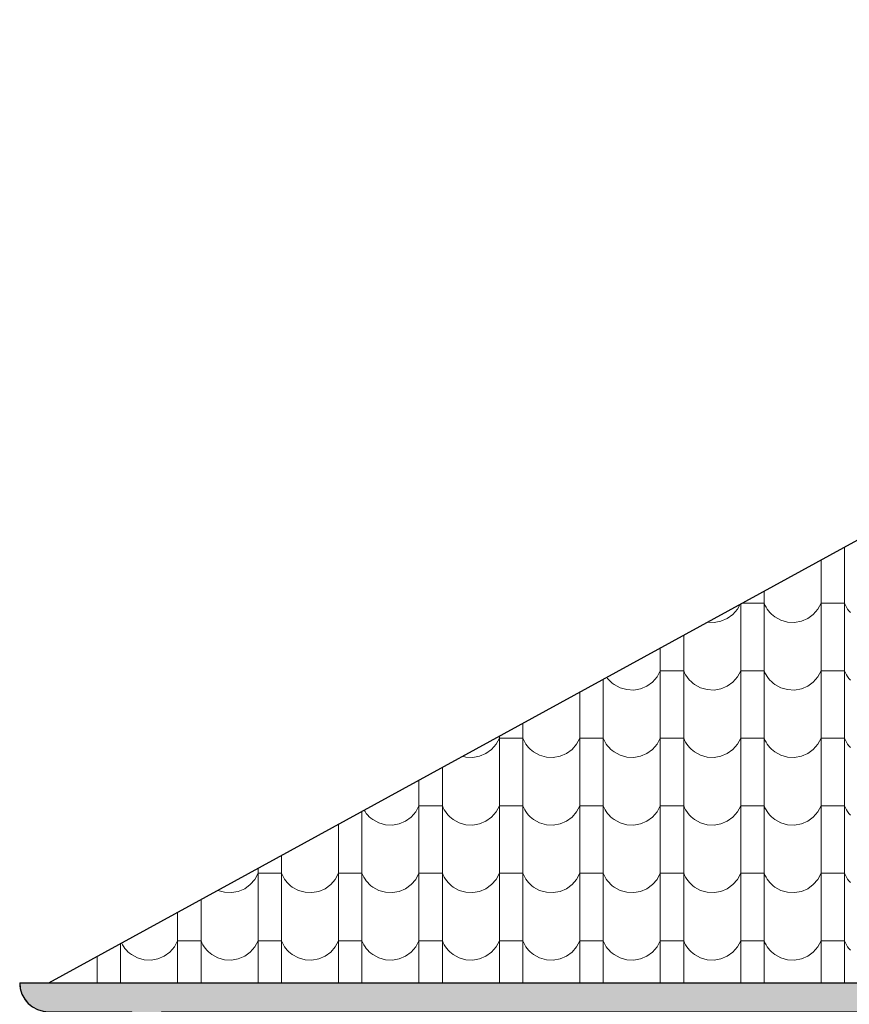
# Model space of a CAD drawing. Header units: millimetres. Extents: x -61343 to 9939, y -6894 to 7453.
# Tile 97 of 255: x -8280 to -7939, y -5471 to -5067. Entities that reach past the tile are written whole.
import ezdxf

# ---------------------------------------------------------------- set-up
doc = ezdxf.new("R2010")
doc.units = ezdxf.units.MM
doc.header["$MEASUREMENT"] = 0
doc.layers.add('810-G Ogólne', color=7, linetype='Continuous')
doc.layers.add('990-D Import IFC', color=7, linetype='Continuous')

# ---------------------------------------------------------------- blocks, each defined once
blk = doc.blocks.new('*X1830', base_point=(515069.4, 47309.9))
at = {"layer": '990-D Import IFC', "color": 251, "linetype": 'Continuous', "lineweight": 13, "true_color": 0x6a6a6a}
for p, q in [((521387.5, -40653.9), (521387.5, -40776.1)), ((521291.4, -40706.5), (521291.4, -40776.1)), ((521291.4, -40776.1), (521291.4, -41053.1)), ((521387.5, -40776.1), (521387.5, -41053.1)), ((521057.5, -40834.6), (521057.5, -41053.1)), ((520929.4, -40930.7), (520948.1, -40909.2)), ((520948.1, -40909.2), (520959.1, -40888.4)), ((520961.4, -40887.2), (520961.4, -41053.1)), ((521009.4, -40884.2), (520966.9, -40884.2)), ((521057.5, -40884.2), (521009.4, -40884.2)), ((521057.5, -40884.2), (521061.1, -40892.5)), ((521061.1, -40892.5), (521065.4, -40900.6)), ((521065.4, -40900.6), (521070.2, -40908.3)), ((521070.2, -40908.3), (521075.5, -40915.7)), ((521259.4, -40930.7), (521278.1, -40909.2)), ((521278.1, -40909.2), (521291.4, -40884.2)), ((521339.4, -40884.2), (521291.4, -40884.2)), ((521387.5, -40884.2), (521339.4, -40884.2)), ((521387.5, -40884.2), (521391.1, -40892.5)), ((521391.1, -40892.5), (521395.4, -40900.6)), ((521395.4, -40900.6), (521400.2, -40908.3)), ((521400.2, -40908.3), (521405.5, -40915.7)), ((520880.4, -40958.5), (520906.5, -40947.4)), ((520906.5, -40947.4), (520929.4, -40930.7)), ((521075.5, -40915.7), (521081.4, -40922.6)), ((521081.4, -40922.6), (521087.8, -40929.1)), ((521087.8, -40929.1), (521094.6, -40935.2)), ((521094.6, -40935.2), (521101.9, -40940.7)), ((521101.9, -40940.7), (521126.7, -40954.4)), ((521210.4, -40958.5), (521236.5, -40947.4)), ((521236.5, -40947.4), (521259.4, -40930.7)), ((521405.5, -40915.7), (521411.4, -40922.6)), ((520824.6, -40962.1), (520852.4, -40963.5)), ((520852.4, -40963.5), (520880.4, -40958.5)), ((521126.7, -40954.4), (521154.1, -40962.1)), ((521154.1, -40962.1), (521182.4, -40963.5)), ((521182.4, -40963.5), (521210.4, -40958.5)), ((520727.5, -41015.3), (520727.5, -41053.1)), ((520631.4, -41067.9), (520631.4, -41330.1)), ((520727.5, -41053.1), (520727.5, -41330.1)), ((520961.4, -41053.1), (520961.4, -41330.1)), ((521057.5, -41053.1), (521057.5, -41330.1)), ((521291.4, -41053.1), (521291.4, -41330.1)), ((521387.5, -41053.1), (521387.5, -41330.1)), ((520412.1, -41187.9), (520415.5, -41192.7)), ((520415.5, -41192.7), (520421.4, -41199.6)), ((520599.4, -41207.7), (520618.1, -41186.2)), ((520618.1, -41186.2), (520631.4, -41161.2)), ((520679.4, -41161.2), (520631.4, -41161.2)), ((520727.5, -41161.2), (520679.4, -41161.2)), ((520727.5, -41161.2), (520731.1, -41169.5)), ((520731.1, -41169.5), (520735.4, -41177.6)), ((520735.4, -41177.6), (520740.2, -41185.3)), ((520740.2, -41185.3), (520745.5, -41192.7)), ((520745.5, -41192.7), (520751.4, -41199.6)), ((520929.4, -41207.7), (520948.1, -41186.2)), ((520948.1, -41186.2), (520961.4, -41161.2)), ((521009.4, -41161.2), (520961.4, -41161.2)), ((521057.5, -41161.2), (521009.4, -41161.2)), ((521057.5, -41161.2), (521061.1, -41169.5)), ((521061.1, -41169.5), (521065.4, -41177.6)), ((521065.4, -41177.6), (521070.2, -41185.3)), ((521070.2, -41185.3), (521075.5, -41192.7)), ((521075.5, -41192.7), (521081.4, -41199.6)), ((521259.4, -41207.7), (521278.1, -41186.2)), ((521278.1, -41186.2), (521291.4, -41161.2)), ((521339.4, -41161.2), (521291.4, -41161.2)), ((521387.5, -41161.2), (521339.4, -41161.2)), ((521387.5, -41161.2), (521391.1, -41169.5)), ((521391.1, -41169.5), (521395.4, -41177.6)), ((521395.4, -41177.6), (521400.2, -41185.3)), ((521400.2, -41185.3), (521405.5, -41192.7)), ((521405.5, -41192.7), (521411.4, -41199.6)), ((520397.5, -41196), (520397.5, -41330.1)), ((520421.4, -41199.6), (520427.8, -41206.1)), ((520427.8, -41206.1), (520434.6, -41212.2)), ((520434.6, -41212.2), (520441.9, -41217.7)), ((520441.9, -41217.7), (520466.7, -41231.4)), ((520466.7, -41231.4), (520494.1, -41239.1)), ((520522.4, -41240.5), (520550.4, -41235.5)), ((520550.4, -41235.5), (520576.5, -41224.4)), ((520576.5, -41224.4), (520599.4, -41207.7)), ((520751.4, -41199.6), (520757.8, -41206.1)), ((520757.8, -41206.1), (520764.6, -41212.2)), ((520764.6, -41212.2), (520771.9, -41217.7)), ((520771.9, -41217.7), (520796.7, -41231.4)), ((520796.7, -41231.4), (520824.1, -41239.1)), ((520852.4, -41240.5), (520880.4, -41235.5)), ((520880.4, -41235.5), (520906.5, -41224.4)), ((520906.5, -41224.4), (520929.4, -41207.7)), ((521081.4, -41199.6), (521087.8, -41206.1)), ((521087.8, -41206.1), (521094.6, -41212.2)), ((521094.6, -41212.2), (521101.9, -41217.7)), ((521101.9, -41217.7), (521126.7, -41231.4)), ((521126.7, -41231.4), (521154.1, -41239.1)), ((521182.4, -41240.5), (521210.4, -41235.5)), ((521210.4, -41235.5), (521236.5, -41224.4)), ((521236.5, -41224.4), (521259.4, -41207.7)), ((520301.4, -41248.6), (520301.4, -41330.1)), ((520494.1, -41239.1), (520522.4, -41240.5)), ((520824.1, -41239.1), (520852.4, -41240.5)), ((521154.1, -41239.1), (521182.4, -41240.5)), ((520301.4, -41330.1), (520301.4, -41607.1)), ((520397.5, -41330.1), (520397.5, -41607.1)), ((520631.4, -41330.1), (520631.4, -41607.1)), ((520727.5, -41330.1), (520727.5, -41607.1)), ((520961.4, -41330.1), (520961.4, -41607.1)), ((521057.5, -41330.1), (521057.5, -41607.1)), ((521291.4, -41330.1), (521291.4, -41607.1)), ((521387.5, -41330.1), (521387.5, -41607.1)), ((520067.5, -41376.6), (520067.5, -41607.1)), ((519971.4, -41429.2), (519971.4, -41607.1)), ((519939.4, -41484.7), (519958.1, -41463.2)), ((519958.1, -41463.2), (519971.4, -41438.2)), ((520019.4, -41438.2), (519971.4, -41438.2)), ((520067.5, -41438.2), (520019.4, -41438.2)), ((520067.5, -41438.2), (520071.1, -41446.5)), ((520071.1, -41446.5), (520075.4, -41454.6)), ((520075.4, -41454.6), (520080.2, -41462.3)), ((520080.2, -41462.3), (520085.5, -41469.7)), ((520085.5, -41469.7), (520091.4, -41476.6)), ((520091.4, -41476.6), (520097.8, -41483.1)), ((520269.4, -41484.7), (520288.1, -41463.2)), ((520288.1, -41463.2), (520301.4, -41438.2)), ((520349.4, -41438.2), (520301.4, -41438.2)), ((520397.5, -41438.2), (520349.4, -41438.2)), ((520397.5, -41438.2), (520401.1, -41446.5)), ((520401.1, -41446.5), (520405.4, -41454.6)), ((520405.4, -41454.6), (520410.2, -41462.3)), ((520410.2, -41462.3), (520415.5, -41469.7)), ((520415.5, -41469.7), (520421.4, -41476.6)), ((520421.4, -41476.6), (520427.8, -41483.1)), ((520599.4, -41484.7), (520618.1, -41463.2)), ((520618.1, -41463.2), (520631.4, -41438.2)), ((520679.4, -41438.2), (520631.4, -41438.2)), ((520727.5, -41438.2), (520679.4, -41438.2)), ((520727.5, -41438.2), (520731.1, -41446.5)), ((520731.1, -41446.5), (520735.4, -41454.6)), ((520735.4, -41454.6), (520740.2, -41462.3)), ((520740.2, -41462.3), (520745.5, -41469.7)), ((520745.5, -41469.7), (520751.4, -41476.6)), ((520751.4, -41476.6), (520757.8, -41483.1)), ((520929.4, -41484.7), (520948.1, -41463.2)), ((520948.1, -41463.2), (520961.4, -41438.2)), ((521009.4, -41438.2), (520961.4, -41438.2)), ((521057.5, -41438.2), (521009.4, -41438.2)), ((521057.5, -41438.2), (521061.1, -41446.5)), ((521061.1, -41446.5), (521065.4, -41454.6)), ((521065.4, -41454.6), (521070.2, -41462.3)), ((521070.2, -41462.3), (521075.5, -41469.7)), ((521075.5, -41469.7), (521081.4, -41476.6)), ((521081.4, -41476.6), (521087.8, -41483.1)), ((521259.4, -41484.7), (521278.1, -41463.2)), ((521278.1, -41463.2), (521291.4, -41438.2)), ((521339.4, -41438.2), (521291.4, -41438.2)), ((521387.5, -41438.2), (521339.4, -41438.2)), ((521387.5, -41438.2), (521391.1, -41446.5)), ((521391.1, -41446.5), (521395.4, -41454.6)), ((521395.4, -41454.6), (521400.2, -41462.3)), ((521400.2, -41462.3), (521405.5, -41469.7)), ((521405.5, -41469.7), (521411.4, -41476.6)), ((519820, -41512.1), (519834.1, -41516.1)), ((519834.1, -41516.1), (519862.4, -41517.5)), ((519862.4, -41517.5), (519890.4, -41512.5)), ((519890.4, -41512.5), (519916.5, -41501.4)), ((519916.5, -41501.4), (519939.4, -41484.7)), ((520097.8, -41483.1), (520104.6, -41489.2)), ((520104.6, -41489.2), (520111.9, -41494.7)), ((520111.9, -41494.7), (520136.7, -41508.4)), ((520136.7, -41508.4), (520164.1, -41516.1)), ((520164.1, -41516.1), (520192.4, -41517.5)), ((520192.4, -41517.5), (520220.4, -41512.5)), ((520220.4, -41512.5), (520246.5, -41501.4)), ((520246.5, -41501.4), (520269.4, -41484.7)), ((520427.8, -41483.1), (520434.6, -41489.2)), ((520434.6, -41489.2), (520441.9, -41494.7)), ((520441.9, -41494.7), (520466.7, -41508.4)), ((520466.7, -41508.4), (520494.1, -41516.1)), ((520494.1, -41516.1), (520522.4, -41517.5)), ((520522.4, -41517.5), (520550.4, -41512.5)), ((520550.4, -41512.5), (520576.5, -41501.4)), ((520576.5, -41501.4), (520599.4, -41484.7)), ((520757.8, -41483.1), (520764.6, -41489.2)), ((520764.6, -41489.2), (520771.9, -41494.7)), ((520771.9, -41494.7), (520796.7, -41508.4)), ((520796.7, -41508.4), (520824.1, -41516.1)), ((520824.1, -41516.1), (520852.4, -41517.5)), ((520852.4, -41517.5), (520880.4, -41512.5)), ((520880.4, -41512.5), (520906.5, -41501.4)), ((520906.5, -41501.4), (520929.4, -41484.7)), ((521087.8, -41483.1), (521094.6, -41489.2)), ((521094.6, -41489.2), (521101.9, -41494.7)), ((521101.9, -41494.7), (521126.7, -41508.4)), ((521126.7, -41508.4), (521154.1, -41516.1)), ((521154.1, -41516.1), (521182.4, -41517.5)), ((521182.4, -41517.5), (521210.4, -41512.5)), ((521210.4, -41512.5), (521236.5, -41501.4)), ((521236.5, -41501.4), (521259.4, -41484.7)), ((519737.5, -41557.3), (519737.5, -41607.1)), ((519641.4, -41609.9), (519641.4, -41884.1)), ((519737.5, -41607.1), (519737.5, -41884.1)), ((519971.4, -41607.1), (519971.4, -41884.1)), ((520067.5, -41607.1), (520067.5, -41884.1)), ((520301.4, -41607.1), (520301.4, -41884.1)), ((520397.5, -41607.1), (520397.5, -41884.1)), ((520631.4, -41607.1), (520631.4, -41884.1)), ((520727.5, -41607.1), (520727.5, -41884.1)), ((520961.4, -41607.1), (520961.4, -41884.1)), ((521057.5, -41607.1), (521057.5, -41884.1)), ((521291.4, -41607.1), (521291.4, -41884.1)), ((521387.5, -41607.1), (521387.5, -41884.1)), ((519628.1, -41740.2), (519641.4, -41715.2)), ((519689.4, -41715.2), (519641.4, -41715.2)), ((519737.5, -41715.2), (519689.4, -41715.2)), ((519737.5, -41715.2), (519741.1, -41723.5)), ((519958.1, -41740.2), (519971.4, -41715.2)), ((520019.4, -41715.2), (519971.4, -41715.2)), ((520067.5, -41715.2), (520019.4, -41715.2)), ((520067.5, -41715.2), (520071.1, -41723.5)), ((520288.1, -41740.2), (520301.4, -41715.2)), ((520349.4, -41715.2), (520301.4, -41715.2)), ((520397.5, -41715.2), (520349.4, -41715.2)), ((520397.5, -41715.2), (520401.1, -41723.5)), ((520618.1, -41740.2), (520631.4, -41715.2)), ((520679.4, -41715.2), (520631.4, -41715.2)), ((520727.5, -41715.2), (520679.4, -41715.2)), ((520727.5, -41715.2), (520731.1, -41723.5)), ((520948.1, -41740.2), (520961.4, -41715.2)), ((521009.4, -41715.2), (520961.4, -41715.2)), ((521057.5, -41715.2), (521009.4, -41715.2)), ((521057.5, -41715.2), (521061.1, -41723.5)), ((521278.1, -41740.2), (521291.4, -41715.2)), ((521339.4, -41715.2), (521291.4, -41715.2)), ((521387.5, -41715.2), (521339.4, -41715.2)), ((521387.5, -41715.2), (521391.1, -41723.5)), ((519407.5, -41738), (519407.5, -41884.1)), ((519416.3, -41733.1), (519420.2, -41739.3)), ((519420.2, -41739.3), (519425.5, -41746.7)), ((519425.5, -41746.7), (519431.4, -41753.6)), ((519431.4, -41753.6), (519437.8, -41760.1)), ((519437.8, -41760.1), (519444.6, -41766.2)), ((519609.4, -41761.7), (519628.1, -41740.2)), ((519741.1, -41723.5), (519745.4, -41731.6)), ((519745.4, -41731.6), (519750.2, -41739.3)), ((519750.2, -41739.3), (519755.5, -41746.7)), ((519755.5, -41746.7), (519761.4, -41753.6)), ((519761.4, -41753.6), (519767.8, -41760.1)), ((519767.8, -41760.1), (519774.6, -41766.2)), ((519939.4, -41761.7), (519958.1, -41740.2)), ((520071.1, -41723.5), (520075.4, -41731.6)), ((520075.4, -41731.6), (520080.2, -41739.3)), ((520080.2, -41739.3), (520085.5, -41746.7)), ((520085.5, -41746.7), (520091.4, -41753.6)), ((520091.4, -41753.6), (520097.8, -41760.1)), ((520097.8, -41760.1), (520104.6, -41766.2)), ((520269.4, -41761.7), (520288.1, -41740.2)), ((520401.1, -41723.5), (520405.4, -41731.6)), ((520405.4, -41731.6), (520410.2, -41739.3)), ((520410.2, -41739.3), (520415.5, -41746.7)), ((520415.5, -41746.7), (520421.4, -41753.6)), ((520421.4, -41753.6), (520427.8, -41760.1)), ((520427.8, -41760.1), (520434.6, -41766.2)), ((520599.4, -41761.7), (520618.1, -41740.2)), ((520731.1, -41723.5), (520735.4, -41731.6)), ((520735.4, -41731.6), (520740.2, -41739.3)), ((520740.2, -41739.3), (520745.5, -41746.7)), ((520745.5, -41746.7), (520751.4, -41753.6)), ((520751.4, -41753.6), (520757.8, -41760.1)), ((520757.8, -41760.1), (520764.6, -41766.2)), ((520929.4, -41761.7), (520948.1, -41740.2)), ((521061.1, -41723.5), (521065.4, -41731.6)), ((521065.4, -41731.6), (521070.2, -41739.3)), ((521070.2, -41739.3), (521075.5, -41746.7)), ((521075.5, -41746.7), (521081.4, -41753.6)), ((521081.4, -41753.6), (521087.8, -41760.1)), ((521087.8, -41760.1), (521094.6, -41766.2)), ((521259.4, -41761.7), (521278.1, -41740.2)), ((521391.1, -41723.5), (521395.4, -41731.6)), ((521395.4, -41731.6), (521400.2, -41739.3)), ((521400.2, -41739.3), (521405.5, -41746.7)), ((521405.5, -41746.7), (521411.4, -41753.6)), ((519311.4, -41790.6), (519311.4, -41884.1)), ((519444.6, -41766.2), (519451.9, -41771.7)), ((519451.9, -41771.7), (519476.7, -41785.4)), ((519476.7, -41785.4), (519504.1, -41793.1)), ((519504.1, -41793.1), (519532.4, -41794.5)), ((519532.4, -41794.5), (519560.4, -41789.5)), ((519560.4, -41789.5), (519586.5, -41778.4)), ((519586.5, -41778.4), (519609.4, -41761.7)), ((519774.6, -41766.2), (519781.9, -41771.7)), ((519781.9, -41771.7), (519806.7, -41785.4)), ((519806.7, -41785.4), (519834.1, -41793.1)), ((519834.1, -41793.1), (519862.4, -41794.5)), ((519862.4, -41794.5), (519890.4, -41789.5)), ((519890.4, -41789.5), (519916.5, -41778.4)), ((519916.5, -41778.4), (519939.4, -41761.7)), ((520104.6, -41766.2), (520111.9, -41771.7)), ((520111.9, -41771.7), (520136.7, -41785.4)), ((520136.7, -41785.4), (520164.1, -41793.1)), ((520164.1, -41793.1), (520192.4, -41794.5)), ((520192.4, -41794.5), (520220.4, -41789.5)), ((520220.4, -41789.5), (520246.5, -41778.4)), ((520246.5, -41778.4), (520269.4, -41761.7)), ((520434.6, -41766.2), (520441.9, -41771.7)), ((520441.9, -41771.7), (520466.7, -41785.4)), ((520466.7, -41785.4), (520494.1, -41793.1)), ((520494.1, -41793.1), (520522.4, -41794.5)), ((520522.4, -41794.5), (520550.4, -41789.5)), ((520550.4, -41789.5), (520576.5, -41778.4)), ((520576.5, -41778.4), (520599.4, -41761.7)), ((520764.6, -41766.2), (520771.9, -41771.7)), ((520771.9, -41771.7), (520796.7, -41785.4)), ((520796.7, -41785.4), (520824.1, -41793.1)), ((520824.1, -41793.1), (520852.4, -41794.5)), ((520852.4, -41794.5), (520880.4, -41789.5)), ((520880.4, -41789.5), (520906.5, -41778.4)), ((520906.5, -41778.4), (520929.4, -41761.7)), ((521094.6, -41766.2), (521101.9, -41771.7)), ((521101.9, -41771.7), (521126.7, -41785.4)), ((521126.7, -41785.4), (521154.1, -41793.1)), ((521154.1, -41793.1), (521182.4, -41794.5)), ((521182.4, -41794.5), (521210.4, -41789.5)), ((521210.4, -41789.5), (521236.5, -41778.4)), ((521236.5, -41778.4), (521259.4, -41761.7)), ((519077.5, -41918.7), (519077.5, -42161.1)), ((519311.4, -41884.1), (519311.4, -42161.1)), ((519407.5, -41884.1), (519407.5, -42161.1)), ((519641.4, -41884.1), (519641.4, -42161.1)), ((519737.5, -41884.1), (519737.5, -42161.1)), ((519971.4, -41884.1), (519971.4, -42161.1)), ((520067.5, -41884.1), (520067.5, -42161.1)), ((520301.4, -41884.1), (520301.4, -42161.1)), ((520397.5, -41884.1), (520397.5, -42161.1)), ((520631.4, -41884.1), (520631.4, -42161.1)), ((520727.5, -41884.1), (520727.5, -42161.1)), ((520961.4, -41884.1), (520961.4, -42161.1)), ((521057.5, -41884.1), (521057.5, -42161.1)), ((521291.4, -41884.1), (521291.4, -42161.1)), ((521387.5, -41884.1), (521387.5, -42161.1)), ((518968.1, -42017.2), (518981.4, -41992.2)), ((518981.4, -41971.3), (518981.4, -42161.1)), ((519029.4, -41992.2), (518981.4, -41992.2)), ((519077.5, -41992.2), (519029.4, -41992.2)), ((519077.5, -41992.2), (519081.1, -42000.5)), ((519081.1, -42000.5), (519085.4, -42008.6)), ((519298.1, -42017.2), (519311.4, -41992.2)), ((519359.4, -41992.2), (519311.4, -41992.2)), ((519407.5, -41992.2), (519359.4, -41992.2)), ((519407.5, -41992.2), (519411.1, -42000.5)), ((519411.1, -42000.5), (519415.4, -42008.6)), ((519628.1, -42017.2), (519641.4, -41992.2)), ((519689.4, -41992.2), (519641.4, -41992.2)), ((519737.5, -41992.2), (519689.4, -41992.2)), ((519737.5, -41992.2), (519741.1, -42000.5)), ((519741.1, -42000.5), (519745.4, -42008.6)), ((519958.1, -42017.2), (519971.4, -41992.2)), ((520019.4, -41992.2), (519971.4, -41992.2)), ((520067.5, -41992.2), (520019.4, -41992.2)), ((520067.5, -41992.2), (520071.1, -42000.5)), ((520071.1, -42000.5), (520075.4, -42008.6)), ((520288.1, -42017.2), (520301.4, -41992.2)), ((520349.4, -41992.2), (520301.4, -41992.2)), ((520397.5, -41992.2), (520349.4, -41992.2)), ((520397.5, -41992.2), (520401.1, -42000.5)), ((520401.1, -42000.5), (520405.4, -42008.6)), ((520618.1, -42017.2), (520631.4, -41992.2)), ((520679.4, -41992.2), (520631.4, -41992.2)), ((520727.5, -41992.2), (520679.4, -41992.2)), ((520727.5, -41992.2), (520731.1, -42000.5)), ((520731.1, -42000.5), (520735.4, -42008.6)), ((520948.1, -42017.2), (520961.4, -41992.2)), ((521009.4, -41992.2), (520961.4, -41992.2)), ((521057.5, -41992.2), (521009.4, -41992.2)), ((521057.5, -41992.2), (521061.1, -42000.5)), ((521061.1, -42000.5), (521065.4, -42008.6)), ((521278.1, -42017.2), (521291.4, -41992.2)), ((521339.4, -41992.2), (521291.4, -41992.2)), ((521387.5, -41992.2), (521339.4, -41992.2)), ((521387.5, -41992.2), (521391.1, -42000.5)), ((521391.1, -42000.5), (521395.4, -42008.6)), ((518926.5, -42055.4), (518949.4, -42038.7)), ((518949.4, -42038.7), (518968.1, -42017.2)), ((519085.4, -42008.6), (519090.2, -42016.3)), ((519090.2, -42016.3), (519095.5, -42023.7)), ((519095.5, -42023.7), (519101.4, -42030.6)), ((519101.4, -42030.6), (519107.8, -42037.1)), ((519107.8, -42037.1), (519114.6, -42043.2)), ((519114.6, -42043.2), (519121.9, -42048.7)), ((519256.5, -42055.4), (519279.4, -42038.7)), ((519279.4, -42038.7), (519298.1, -42017.2)), ((519415.4, -42008.6), (519420.2, -42016.3)), ((519420.2, -42016.3), (519425.5, -42023.7)), ((519425.5, -42023.7), (519431.4, -42030.6)), ((519431.4, -42030.6), (519437.8, -42037.1)), ((519437.8, -42037.1), (519444.6, -42043.2)), ((519444.6, -42043.2), (519451.9, -42048.7)), ((519586.5, -42055.4), (519609.4, -42038.7)), ((519609.4, -42038.7), (519628.1, -42017.2)), ((519745.4, -42008.6), (519750.2, -42016.3)), ((519750.2, -42016.3), (519755.5, -42023.7)), ((519755.5, -42023.7), (519761.4, -42030.6)), ((519761.4, -42030.6), (519767.8, -42037.1)), ((519767.8, -42037.1), (519774.6, -42043.2)), ((519774.6, -42043.2), (519781.9, -42048.7)), ((519916.5, -42055.4), (519939.4, -42038.7)), ((519939.4, -42038.7), (519958.1, -42017.2)), ((520075.4, -42008.6), (520080.2, -42016.3)), ((520080.2, -42016.3), (520085.5, -42023.7)), ((520085.5, -42023.7), (520091.4, -42030.6)), ((520091.4, -42030.6), (520097.8, -42037.1)), ((520097.8, -42037.1), (520104.6, -42043.2)), ((520104.6, -42043.2), (520111.9, -42048.7)), ((520246.5, -42055.4), (520269.4, -42038.7)), ((520269.4, -42038.7), (520288.1, -42017.2)), ((520405.4, -42008.6), (520410.2, -42016.3)), ((520410.2, -42016.3), (520415.5, -42023.7)), ((520415.5, -42023.7), (520421.4, -42030.6)), ((520421.4, -42030.6), (520427.8, -42037.1)), ((520427.8, -42037.1), (520434.6, -42043.2)), ((520434.6, -42043.2), (520441.9, -42048.7)), ((520576.5, -42055.4), (520599.4, -42038.7)), ((520599.4, -42038.7), (520618.1, -42017.2)), ((520735.4, -42008.6), (520740.2, -42016.3)), ((520740.2, -42016.3), (520745.5, -42023.7)), ((520745.5, -42023.7), (520751.4, -42030.6)), ((520751.4, -42030.6), (520757.8, -42037.1)), ((520757.8, -42037.1), (520764.6, -42043.2)), ((520764.6, -42043.2), (520771.9, -42048.7)), ((520906.5, -42055.4), (520929.4, -42038.7)), ((520929.4, -42038.7), (520948.1, -42017.2)), ((521065.4, -42008.6), (521070.2, -42016.3)), ((521070.2, -42016.3), (521075.5, -42023.7)), ((521075.5, -42023.7), (521081.4, -42030.6)), ((521081.4, -42030.6), (521087.8, -42037.1)), ((521087.8, -42037.1), (521094.6, -42043.2)), ((521094.6, -42043.2), (521101.9, -42048.7)), ((521236.5, -42055.4), (521259.4, -42038.7)), ((521259.4, -42038.7), (521278.1, -42017.2)), ((521395.4, -42008.6), (521400.2, -42016.3)), ((521400.2, -42016.3), (521405.5, -42023.7)), ((521405.5, -42023.7), (521411.4, -42030.6)), ((518815.9, -42061.9), (518816.7, -42062.4)), ((518816.7, -42062.4), (518844.1, -42070.1)), ((518844.1, -42070.1), (518872.4, -42071.5)), ((518872.4, -42071.5), (518900.4, -42066.5)), ((518900.4, -42066.5), (518926.5, -42055.4)), ((519121.9, -42048.7), (519146.7, -42062.4)), ((519146.7, -42062.4), (519174.1, -42070.1)), ((519174.1, -42070.1), (519202.4, -42071.5)), ((519202.4, -42071.5), (519230.4, -42066.5)), ((519230.4, -42066.5), (519256.5, -42055.4)), ((519451.9, -42048.7), (519476.7, -42062.4)), ((519476.7, -42062.4), (519504.1, -42070.1)), ((519504.1, -42070.1), (519532.4, -42071.5)), ((519532.4, -42071.5), (519560.4, -42066.5)), ((519560.4, -42066.5), (519586.5, -42055.4)), ((519781.9, -42048.7), (519806.7, -42062.4)), ((519806.7, -42062.4), (519834.1, -42070.1)), ((519834.1, -42070.1), (519862.4, -42071.5)), ((519862.4, -42071.5), (519890.4, -42066.5)), ((519890.4, -42066.5), (519916.5, -42055.4)), ((520111.9, -42048.7), (520136.7, -42062.4)), ((520136.7, -42062.4), (520164.1, -42070.1)), ((520164.1, -42070.1), (520192.4, -42071.5)), ((520192.4, -42071.5), (520220.4, -42066.5)), ((520220.4, -42066.5), (520246.5, -42055.4)), ((520441.9, -42048.7), (520466.7, -42062.4)), ((520466.7, -42062.4), (520494.1, -42070.1)), ((520494.1, -42070.1), (520522.4, -42071.5)), ((520522.4, -42071.5), (520550.4, -42066.5)), ((520550.4, -42066.5), (520576.5, -42055.4)), ((520771.9, -42048.7), (520796.7, -42062.4)), ((520796.7, -42062.4), (520824.1, -42070.1)), ((520824.1, -42070.1), (520852.4, -42071.5)), ((520852.4, -42071.5), (520880.4, -42066.5)), ((520880.4, -42066.5), (520906.5, -42055.4)), ((521101.9, -42048.7), (521126.7, -42062.4)), ((521126.7, -42062.4), (521154.1, -42070.1)), ((521154.1, -42070.1), (521182.4, -42071.5)), ((521182.4, -42071.5), (521210.4, -42066.5)), ((521210.4, -42066.5), (521236.5, -42055.4)), ((518747.5, -42099.3), (518747.5, -42161.1)), ((518651.4, -42151.9), (518651.4, -42161.1)), ((518651.4, -42161.1), (518651.4, -42438.1)), ((518747.5, -42161.1), (518747.5, -42438.1)), ((518981.4, -42161.1), (518981.4, -42438.1)), ((519077.5, -42161.1), (519077.5, -42438.1)), ((519311.4, -42161.1), (519311.4, -42438.1)), ((519407.5, -42161.1), (519407.5, -42438.1)), ((519641.4, -42161.1), (519641.4, -42438.1)), ((519737.5, -42161.1), (519737.5, -42438.1)), ((519971.4, -42161.1), (519971.4, -42438.1)), ((520067.5, -42161.1), (520067.5, -42438.1)), ((520301.4, -42161.1), (520301.4, -42438.1)), ((520397.5, -42161.1), (520397.5, -42438.1)), ((520631.4, -42161.1), (520631.4, -42438.1)), ((520727.5, -42161.1), (520727.5, -42438.1)), ((520961.4, -42161.1), (520961.4, -42438.1)), ((521057.5, -42161.1), (521057.5, -42438.1)), ((521291.4, -42161.1), (521291.4, -42438.1)), ((521387.5, -42161.1), (521387.5, -42438.1)), ((518417.5, -42280), (518417.5, -42438.1)), ((518421.3, -42277.9), (518425.4, -42285.6)), ((518425.4, -42285.6), (518430.2, -42293.3)), ((518638.1, -42294.2), (518651.4, -42269.2)), ((518699.4, -42269.2), (518651.4, -42269.2)), ((518747.5, -42269.2), (518699.4, -42269.2)), ((518747.5, -42269.2), (518751.1, -42277.5)), ((518751.1, -42277.5), (518755.4, -42285.6)), ((518755.4, -42285.6), (518760.2, -42293.3)), ((518968.1, -42294.2), (518981.4, -42269.2)), ((519029.4, -42269.2), (518981.4, -42269.2)), ((519077.5, -42269.2), (519029.4, -42269.2)), ((519077.5, -42269.2), (519081.1, -42277.5)), ((519081.1, -42277.5), (519085.4, -42285.6)), ((519085.4, -42285.6), (519090.2, -42293.3)), ((519298.1, -42294.2), (519311.4, -42269.2)), ((519359.4, -42269.2), (519311.4, -42269.2)), ((519407.5, -42269.2), (519359.4, -42269.2)), ((519407.5, -42269.2), (519411.1, -42277.5)), ((519411.1, -42277.5), (519415.4, -42285.6)), ((519415.4, -42285.6), (519420.2, -42293.3)), ((519628.1, -42294.2), (519641.4, -42269.2)), ((519689.4, -42269.2), (519641.4, -42269.2)), ((519737.5, -42269.2), (519689.4, -42269.2)), ((519737.5, -42269.2), (519741.1, -42277.5)), ((519741.1, -42277.5), (519745.4, -42285.6)), ((519745.4, -42285.6), (519750.2, -42293.3)), ((519958.1, -42294.2), (519971.4, -42269.2)), ((520019.4, -42269.2), (519971.4, -42269.2)), ((520067.5, -42269.2), (520019.4, -42269.2)), ((520067.5, -42269.2), (520071.1, -42277.5)), ((520071.1, -42277.5), (520075.4, -42285.6)), ((520075.4, -42285.6), (520080.2, -42293.3)), ((520288.1, -42294.2), (520301.4, -42269.2)), ((520349.4, -42269.2), (520301.4, -42269.2)), ((520397.5, -42269.2), (520349.4, -42269.2)), ((520397.5, -42269.2), (520401.1, -42277.5)), ((520401.1, -42277.5), (520405.4, -42285.6)), ((520405.4, -42285.6), (520410.2, -42293.3)), ((520618.1, -42294.2), (520631.4, -42269.2)), ((520679.4, -42269.2), (520631.4, -42269.2)), ((520727.5, -42269.2), (520679.4, -42269.2)), ((520727.5, -42269.2), (520731.1, -42277.5)), ((520731.1, -42277.5), (520735.4, -42285.6)), ((520735.4, -42285.6), (520740.2, -42293.3)), ((520948.1, -42294.2), (520961.4, -42269.2)), ((521009.4, -42269.2), (520961.4, -42269.2)), ((521057.5, -42269.2), (521009.4, -42269.2)), ((521057.5, -42269.2), (521061.1, -42277.5)), ((521061.1, -42277.5), (521065.4, -42285.6)), ((521065.4, -42285.6), (521070.2, -42293.3)), ((521278.1, -42294.2), (521291.4, -42269.2)), ((521339.4, -42269.2), (521291.4, -42269.2)), ((521387.5, -42269.2), (521339.4, -42269.2)), ((521387.5, -42269.2), (521391.1, -42277.5)), ((521391.1, -42277.5), (521395.4, -42285.6)), ((521395.4, -42285.6), (521400.2, -42293.3)), ((518430.2, -42293.3), (518435.5, -42300.7)), ((518435.5, -42300.7), (518441.4, -42307.6)), ((518441.4, -42307.6), (518447.8, -42314.1)), ((518447.8, -42314.1), (518454.6, -42320.2)), ((518454.6, -42320.2), (518461.9, -42325.7)), ((518461.9, -42325.7), (518486.7, -42339.4)), ((518596.5, -42332.4), (518619.4, -42315.7)), ((518619.4, -42315.7), (518638.1, -42294.2)), ((518760.2, -42293.3), (518765.5, -42300.7)), ((518765.5, -42300.7), (518771.4, -42307.6)), ((518771.4, -42307.6), (518777.8, -42314.1)), ((518777.8, -42314.1), (518784.6, -42320.2)), ((518784.6, -42320.2), (518791.9, -42325.7)), ((518791.9, -42325.7), (518816.7, -42339.4)), ((518926.5, -42332.4), (518949.4, -42315.7)), ((518949.4, -42315.7), (518968.1, -42294.2)), ((519090.2, -42293.3), (519095.5, -42300.7)), ((519095.5, -42300.7), (519101.4, -42307.6)), ((519101.4, -42307.6), (519107.8, -42314.1)), ((519107.8, -42314.1), (519114.6, -42320.2)), ((519114.6, -42320.2), (519121.9, -42325.7)), ((519121.9, -42325.7), (519146.7, -42339.4)), ((519256.5, -42332.4), (519279.4, -42315.7)), ((519279.4, -42315.7), (519298.1, -42294.2)), ((519420.2, -42293.3), (519425.5, -42300.7)), ((519425.5, -42300.7), (519431.4, -42307.6)), ((519431.4, -42307.6), (519437.8, -42314.1)), ((519437.8, -42314.1), (519444.6, -42320.2)), ((519444.6, -42320.2), (519451.9, -42325.7)), ((519451.9, -42325.7), (519476.7, -42339.4)), ((519586.5, -42332.4), (519609.4, -42315.7)), ((519609.4, -42315.7), (519628.1, -42294.2)), ((519750.2, -42293.3), (519755.5, -42300.7)), ((519755.5, -42300.7), (519761.4, -42307.6)), ((519761.4, -42307.6), (519767.8, -42314.1)), ((519767.8, -42314.1), (519774.6, -42320.2)), ((519774.6, -42320.2), (519781.9, -42325.7)), ((519781.9, -42325.7), (519806.7, -42339.4)), ((519916.5, -42332.4), (519939.4, -42315.7)), ((519939.4, -42315.7), (519958.1, -42294.2)), ((520080.2, -42293.3), (520085.5, -42300.7)), ((520085.5, -42300.7), (520091.4, -42307.6)), ((520091.4, -42307.6), (520097.8, -42314.1)), ((520097.8, -42314.1), (520104.6, -42320.2)), ((520104.6, -42320.2), (520111.9, -42325.7)), ((520111.9, -42325.7), (520136.7, -42339.4)), ((520246.5, -42332.4), (520269.4, -42315.7)), ((520269.4, -42315.7), (520288.1, -42294.2)), ((520410.2, -42293.3), (520415.5, -42300.7)), ((520415.5, -42300.7), (520421.4, -42307.6)), ((520421.4, -42307.6), (520427.8, -42314.1)), ((520427.8, -42314.1), (520434.6, -42320.2)), ((520434.6, -42320.2), (520441.9, -42325.7)), ((520441.9, -42325.7), (520466.7, -42339.4)), ((520576.5, -42332.4), (520599.4, -42315.7)), ((520599.4, -42315.7), (520618.1, -42294.2)), ((520740.2, -42293.3), (520745.5, -42300.7)), ((520745.5, -42300.7), (520751.4, -42307.6)), ((520751.4, -42307.6), (520757.8, -42314.1)), ((520757.8, -42314.1), (520764.6, -42320.2)), ((520764.6, -42320.2), (520771.9, -42325.7)), ((520771.9, -42325.7), (520796.7, -42339.4)), ((520906.5, -42332.4), (520929.4, -42315.7)), ((520929.4, -42315.7), (520948.1, -42294.2)), ((521070.2, -42293.3), (521075.5, -42300.7)), ((521075.5, -42300.7), (521081.4, -42307.6)), ((521081.4, -42307.6), (521087.8, -42314.1)), ((521087.8, -42314.1), (521094.6, -42320.2)), ((521094.6, -42320.2), (521101.9, -42325.7)), ((521101.9, -42325.7), (521126.7, -42339.4)), ((521236.5, -42332.4), (521259.4, -42315.7)), ((521259.4, -42315.7), (521278.1, -42294.2)), ((521400.2, -42293.3), (521405.5, -42300.7)), ((521405.5, -42300.7), (521411.4, -42307.6)), ((518321.4, -42332.6), (518321.4, -42438.1)), ((518486.7, -42339.4), (518514.1, -42347.1)), ((518514.1, -42347.1), (518542.4, -42348.5)), ((518542.4, -42348.5), (518570.4, -42343.5)), ((518570.4, -42343.5), (518596.5, -42332.4)), ((518816.7, -42339.4), (518844.1, -42347.1)), ((518844.1, -42347.1), (518872.4, -42348.5)), ((518872.4, -42348.5), (518900.4, -42343.5)), ((518900.4, -42343.5), (518926.5, -42332.4)), ((519146.7, -42339.4), (519174.1, -42347.1)), ((519174.1, -42347.1), (519202.4, -42348.5)), ((519202.4, -42348.5), (519230.4, -42343.5)), ((519230.4, -42343.5), (519256.5, -42332.4)), ((519476.7, -42339.4), (519504.1, -42347.1)), ((519504.1, -42347.1), (519532.4, -42348.5)), ((519532.4, -42348.5), (519560.4, -42343.5)), ((519560.4, -42343.5), (519586.5, -42332.4)), ((519806.7, -42339.4), (519834.1, -42347.1)), ((519834.1, -42347.1), (519862.4, -42348.5)), ((519862.4, -42348.5), (519890.4, -42343.5)), ((519890.4, -42343.5), (519916.5, -42332.4)), ((520136.7, -42339.4), (520164.1, -42347.1)), ((520164.1, -42347.1), (520192.4, -42348.5)), ((520192.4, -42348.5), (520220.4, -42343.5)), ((520220.4, -42343.5), (520246.5, -42332.4)), ((520466.7, -42339.4), (520494.1, -42347.1)), ((520494.1, -42347.1), (520522.4, -42348.5)), ((520522.4, -42348.5), (520550.4, -42343.5)), ((520550.4, -42343.5), (520576.5, -42332.4)), ((520796.7, -42339.4), (520824.1, -42347.1)), ((520824.1, -42347.1), (520852.4, -42348.5)), ((520852.4, -42348.5), (520880.4, -42343.5)), ((520880.4, -42343.5), (520906.5, -42332.4)), ((521126.7, -42339.4), (521154.1, -42347.1)), ((521154.1, -42347.1), (521182.4, -42348.5)), ((521182.4, -42348.5), (521210.4, -42343.5)), ((521210.4, -42343.5), (521236.5, -42332.4)), ((518321.4, -42438.1), (518321.4, -42441)), ((518417.5, -42438.1), (518417.5, -42441)), ((518651.4, -42438.1), (518651.4, -42441)), ((518747.5, -42438.1), (518747.5, -42441)), ((518981.4, -42438.1), (518981.4, -42441)), ((519077.5, -42438.1), (519077.5, -42441)), ((519311.4, -42438.1), (519311.4, -42441)), ((519407.5, -42438.1), (519407.5, -42441)), ((519641.4, -42438.1), (519641.4, -42441)), ((519737.5, -42438.1), (519737.5, -42441)), ((519971.4, -42438.1), (519971.4, -42441)), ((520067.5, -42438.1), (520067.5, -42441)), ((520301.4, -42438.1), (520301.4, -42441)), ((520397.5, -42438.1), (520397.5, -42441)), ((520631.4, -42438.1), (520631.4, -42441)), ((520727.5, -42438.1), (520727.5, -42441)), ((520961.4, -42438.1), (520961.4, -42441)), ((521057.5, -42438.1), (521057.5, -42441)), ((521291.4, -42438.1), (521291.4, -42441)), ((521387.5, -42438.1), (521387.5, -42441))]:
    blk.add_line(p, q, dxfattribs=at)
blk = doc.blocks.new('Wypełnienie_15_3', base_point=(515069.4, 47309.9))
at = {"layer": '990-D Import IFC', "color": 251, "linetype": 'Continuous', "lineweight": 13, "true_color": 0x6a6a6a}
blk.add_blockref('*X1830', (515069.4, 47309.9), dxfattribs=at)

msp = doc.modelspace()

# ---------------------------------------------------------------- hatches: boundary and pattern name
at = {"layer": '990-D Import IFC', "linetype": 'Continuous', "lineweight": 5, "true_color": 0x7c7f7e}
msp.add_hatch(color=8, dxfattribs=at).paths.add_polyline_path([(-7473.598, -5474.404), (-7473.598, -5462.404), (-8279.598, -5462.404, 0.4142136), (-8267.598, -5474.404), (-8233.554, -5474.404), (-8233.554, -5501.987), (-8191.173, -5514.902), (-8191.173, -5888.882), (-8202.803, -5900.512), (-8194.318, -5908.998), (-8178.89, -5893.57), (-8178.89, -5505.786), (-8221.362, -5492.844), (-8221.362, -5474.404)])

# ---------------------------------------------------------------- linework, layer by layer
at = {"layer": '810-G Ogólne', "color": 7, "linetype": 'Continuous', "lineweight": 25}
for p, q in [((-8267.598, -5462.404), (-7546.148, -5067.404)), ((-8279.598, -5462.404), (-7473.598, -5462.404))]:
    msp.add_line(p, q, dxfattribs=at)
msp.add_arc((-8267.598, -5462.404), 12, 180, 270, dxfattribs=at)
at = {"layer": '990-D Import IFC', "color": 7, "linetype": 'Continuous', "lineweight": 13}
msp.add_lwpolyline([(-7546.148, -5067.404), (-6046.199, -5067.404), (-6660.525, -5435.404), (-7473.598, -5435.404), (-7473.598, -5462.404), (-8267.598, -5462.404)], close=True, dxfattribs=at)
msp.add_lwpolyline([(-7473.598, -5474.404), (-8221.362, -5474.404), (-8221.362, -5492.844), (-8178.89, -5505.786), (-8178.89, -5893.57), (-8194.318, -5908.998), (-8202.803, -5900.512), (-8191.173, -5888.882), (-8191.173, -5514.902), (-8233.554, -5501.987), (-8233.554, -5474.404), (-8267.598, -5474.404, -0.4142136), (-8279.598, -5462.404), (-7473.598, -5462.404)], format="xyb", close=True, dxfattribs=at)

# ---------------------------------------------------------------- block references
at = {"layer": '990-D Import IFC', "color": 251, "linetype": 'Continuous', "lineweight": 13, "true_color": 0x6a6a6a, "xscale": 0.1, "yscale": 0.1, "zscale": 0.1}
msp.add_blockref('Wypełnienie_15_3', (-8573.008, 3512.683), dxfattribs=at)

doc.saveas('drawing.dxf')
